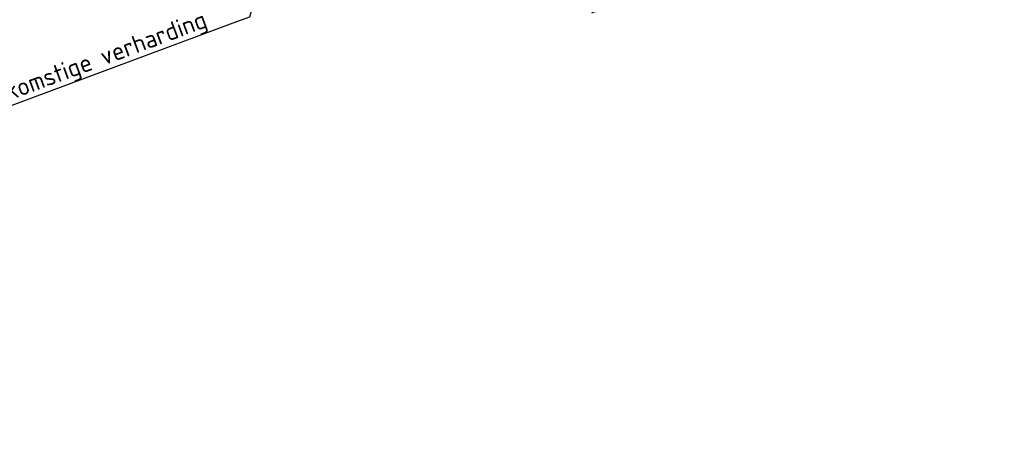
# Model space of a CAD drawing. Header units: metres. Extents: x 132493 to 134960, y 502695 to 503907.
# Tile 89 of 144: x 133463 to 133491, y 503151 to 503162. Entities that reach past the tile are written whole.
import ezdxf
from ezdxf import colors
from ezdxf.entities.mleader import LeaderData, LeaderLine
from ezdxf.math import Vec2, Vec3

# ---------------------------------------------------------------- set-up
doc = ezdxf.new("R2010")
doc.units = ezdxf.units.M
doc.layers.get('Defpoints').update_dxf_attribs({"color": 3})
doc.layers.add('X-XX-AL-AANPIJLING-T25', color=7, linetype='Continuous', lineweight=25)
doc.styles.add('NLCS-ISO-M200-T25', font='NLCS-ISO.ttf', dxfattribs={"height": 0.5})

msp = doc.modelspace()

# ---------------------------------------------------------------- leaders
at = {"layer": 'Defpoints'}
ml = msp.add_multileader_mtext('Standard', dxfattribs=at)
ml.set_content('hier bigbags plaatsen ter voorbelasting \\P(bestek fase)', color=256, style='NLCS-ISO-M200-T25')
ml.set_leader_properties(color=256, linetype='ByLayer', lineweight=-1)
ml.build(insert=Vec2(0, 0))
ml.multileader.update_dxf_attribs({"text_left_attachment_type": 5, "text_right_attachment_type": 5, "dogleg_length": 0.5, "arrow_head_size": 0.5})
ctx = ml.context
ctx.base_point, ctx.char_height, ctx.arrow_head_size, ctx.landing_gap_size, ctx.plane_origin, ctx.plane_x_axis, ctx.plane_y_axis = Vec3(133479.5375014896, 503162.6115549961), 0.5, 0.5, 0.18, Vec3(133486.8341856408, 503148.0099127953), Vec3(0.937112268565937, 0.3490280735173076), Vec3(-0.3490280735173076, 0.937112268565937)
ctx.left_attachment, ctx.right_attachment = 5, 5
notes = []
notes.append((ctx, [(1, (1, 1, 0), (133491.7293321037, 503167.1524102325), (-0.9371122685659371, -0.3490280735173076), 0.4999999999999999, [(0, [(133493.7085427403, 503174.206251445)], 0, [])])]))
ctx.mtext.insert, ctx.mtext.text_direction, ctx.mtext.rotation, ctx.mtext.flow_direction = Vec3(133479.1884567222, 503164.0644299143), Vec3(0.937112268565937, 0.3490280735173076), 0.3565337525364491, 5
at = {"layer": 'X-XX-AL-AANPIJLING-T25'}
ml = msp.add_multileader_mtext('Standard', dxfattribs=at)
ml.set_content('bestaand fietspad aansluiten op nieuwe toekomstige verharding', color=256, style='NLCS-ISO-M200-T25')
ml.set_leader_properties(color=256, linetype='ByLayer', lineweight=-1)
ml.build(insert=Vec2(0, 0))
ml.multileader.update_dxf_attribs({"text_left_attachment_type": 5, "text_right_attachment_type": 5, "dogleg_length": 0.5, "arrow_head_size": 0.5})
ctx = ml.context
ctx.base_point, ctx.char_height, ctx.arrow_head_size, ctx.landing_gap_size, ctx.plane_origin, ctx.plane_x_axis, ctx.plane_y_axis = Vec3(133450.449028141, 503155.2420304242), 0.5, 0.5, 0.18, Vec3(133464.727198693, 503143.2406473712), Vec3(0.9371122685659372, 0.3490280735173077), Vec3(-0.3490280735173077, 0.9371122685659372)
ctx.left_attachment, ctx.right_attachment = 5, 5
notes.append((ctx, [(1, (1, 1, 0), (133469.6223451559, 503162.3831448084), (-0.937112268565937, -0.3490280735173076), 0.5, [(0, [(133471.6015557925, 503169.4369860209)], 0, [])])]))
ctx.mtext.insert, ctx.mtext.text_direction, ctx.mtext.rotation, ctx.mtext.flow_direction = Vec3(133450.3908401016, 503155.913978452), Vec3(0.9371122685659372, 0.3490280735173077), 0.3565337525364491, 5
for ctx, leaders in notes:
    for number, flags, end, landing, length, lines in leaders:
        leader = LeaderData()
        leader.index, (leader.has_last_leader_line, leader.has_dogleg_vector, leader.attachment_direction) = number, flags
        leader.last_leader_point, leader.dogleg_vector, leader.dogleg_length = Vec3(end), Vec3(landing), length
        for number, points, colour, breaks in lines:
            line = LeaderLine()
            line.index, line.vertices, line.color, line.breaks = number, Vec3.list(points), colors.encode_raw_color(colour), breaks
            leader.lines.append(line)
        ctx.leaders.append(leader)

doc.saveas('drawing.dxf')
